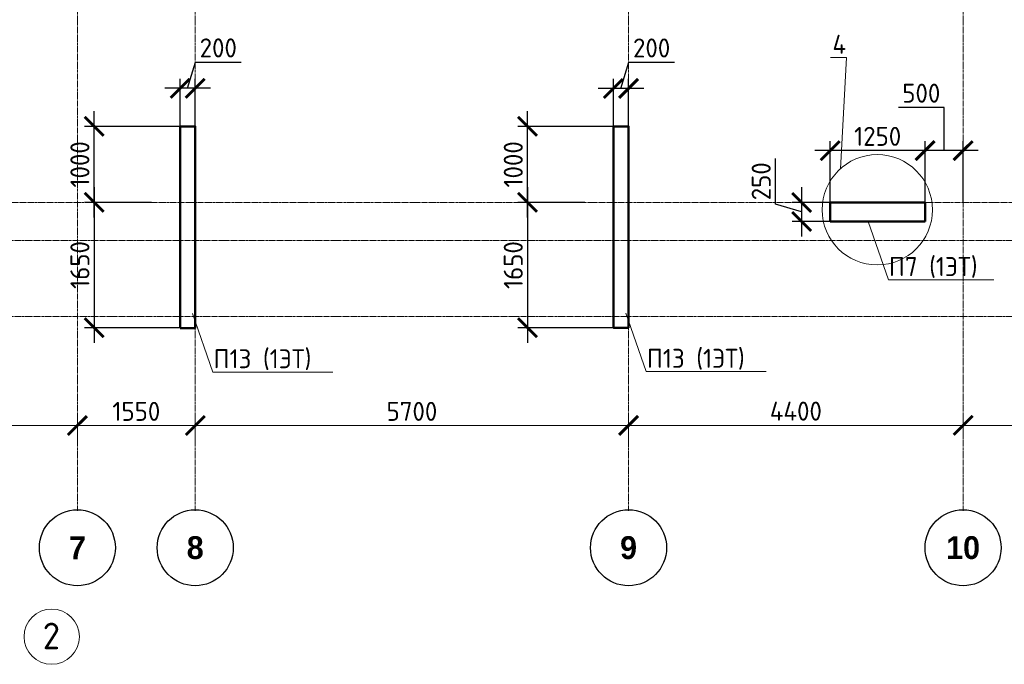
# Model space of a CAD drawing. Header units: millimetres. Extents: x 263826 to 1718326, y -423071 to 70137.
# Tile 193 of 256: x 442934 to 455885, y -85943 to -77460. Entities that reach past the tile are written whole.
import ezdxf
from ezdxf import colors
from ezdxf.entities.mleader import LeaderData, LeaderLine
from ezdxf.math import Vec2, Vec3

# ---------------------------------------------------------------- set-up
doc = ezdxf.new("R2010")
doc.units = ezdxf.units.MM
doc.linetypes.add('______5', pattern=[1100, 800, -100, 100, -100])
doc.linetypes.add('осевая', pattern=[50.8, 31.75, -6.35, 6.35, -6.35])
for name, color, linetype, lineweight in [('Конструкции 0.5', 5, 'Continuous', 50), ('Оси', 40, '______5', 18), ('подоснова', 151, 'Continuous', 5), ('РАЗМЕРЫ', 1, 'Continuous', 9)]:
    doc.layers.add(name, color=color, linetype=linetype, lineweight=lineweight)
doc.styles.add('Century Gothic', font='GOTHIC.TTF')
doc.styles.add('GOST-2.304_Type-B', font='GOST_Common.ttf')
doc.dimstyles.new('СПДС', dxfattribs={"dimscale": 100, "dimtxt": 2.5, "dimasz": 2.5, "dimexe": 1.25, "dimexo": 0, "dimtad": 1, "dimdec": 0, "dimtxsty": 'GOST-2.304_Type-B', "dimblk": 'ARCHTICK', "dimcen": 2.5, "dimdle": 2, "dimadec": 0, "dimazin": 2, "dimtfac": 0.75, "dimtdec": 0, "dimtmove": 1, "dimatfit": 3, "dimfxl": 1, "dimtolj": 1, "dimarcsym": 1})

# ---------------------------------------------------------------- blocks, each defined once
blk = doc.blocks.new('NSY101')
at = {"color": 0, "linetype": 'ByBlock', "lineweight": -2}
blk.add_circle((0, 0), 50, dxfattribs=at)
blk = doc.blocks.new('_ArchTick')
at = {"color": 0, "linetype": 'ByBlock', "const_width": 0.15}
blk.add_lwpolyline([(-0.5, -0.5), (0.5, 0.5)], dxfattribs=at)
blk = doc.blocks.new('*D3820')
at = {"layer": 'DEFPOINTS', "color": 0, "lineweight": 0, "transparency": 16777216}
for p in [(494305, -129833), (491255, -130136), (494305, -130050)]:
    blk.add_point(p, dxfattribs=at)
at = {"layer": 'РАЗМЕРЫ', "color": 0, "lineweight": -2, "transparency": 16777216}
for p, q in [((491255, -130136), (491255, -129708)), ((494305, -130050), (494305, -129708)), ((491055, -129833), (494505, -129833))]:
    blk.add_line(p, q, dxfattribs=at)
at = {"layer": 'РАЗМЕРЫ', "color": 0, "lineweight": -2, "transparency": 16777216, "xscale": 250, "yscale": 250, "zscale": 250, "rotation": 180}
blk.add_blockref('_ArchTick', (491255, -129833), dxfattribs=at)
at = {"layer": 'РАЗМЕРЫ', "color": 0, "lineweight": -2, "transparency": 16777216, "xscale": 250, "yscale": 250, "zscale": 250}
blk.add_blockref('_ArchTick', (494305, -129833), dxfattribs=at)
at = {"layer": 'РАЗМЕРЫ', "color": 0, "transparency": 16777216, "insert": (492780, -129646), "char_height": 250, "attachment_point": 5, "style": 'GOST-2.304_Type-B'}
blk.add_mtext('\\A1;3050', dxfattribs=at)
blk = doc.blocks.new('*D3821')
at = {"layer": 'DEFPOINTS', "color": 0, "lineweight": 0, "transparency": 16777216}
for p in [(495855, -129833), (494305, -130050), (495855, -130098)]:
    blk.add_point(p, dxfattribs=at)
at = {"layer": 'РАЗМЕРЫ', "color": 0, "lineweight": -2, "transparency": 16777216}
for p, q in [((494305, -130050), (494305, -129708)), ((495855, -130098), (495855, -129708)), ((494105, -129833), (496055, -129833))]:
    blk.add_line(p, q, dxfattribs=at)
at = {"layer": 'РАЗМЕРЫ', "color": 0, "lineweight": -2, "transparency": 16777216, "xscale": 250, "yscale": 250, "zscale": 250, "rotation": 180}
blk.add_blockref('_ArchTick', (494305, -129833), dxfattribs=at)
at = {"layer": 'РАЗМЕРЫ', "color": 0, "lineweight": -2, "transparency": 16777216, "xscale": 250, "yscale": 250, "zscale": 250}
blk.add_blockref('_ArchTick', (495855, -129833), dxfattribs=at)
at = {"layer": 'РАЗМЕРЫ', "color": 0, "transparency": 16777216, "insert": (495080, -129646), "char_height": 250, "attachment_point": 5, "style": 'GOST-2.304_Type-B'}
blk.add_mtext('\\A1;1550', dxfattribs=at)
blk = doc.blocks.new('*D3822')
at = {"layer": 'DEFPOINTS', "color": 0, "lineweight": 0, "transparency": 16777216}
for p in [(501555, -129833), (495855, -130094), (501555, -130113)]:
    blk.add_point(p, dxfattribs=at)
at = {"layer": 'РАЗМЕРЫ', "color": 0, "lineweight": -2, "transparency": 16777216}
for p, q in [((495855, -130094), (495855, -129708)), ((501555, -130113), (501555, -129708)), ((495655, -129833), (501755, -129833))]:
    blk.add_line(p, q, dxfattribs=at)
at = {"layer": 'РАЗМЕРЫ', "color": 0, "lineweight": -2, "transparency": 16777216, "xscale": 250, "yscale": 250, "zscale": 250, "rotation": 180}
blk.add_blockref('_ArchTick', (495855, -129833), dxfattribs=at)
at = {"layer": 'РАЗМЕРЫ', "color": 0, "lineweight": -2, "transparency": 16777216, "xscale": 250, "yscale": 250, "zscale": 250}
blk.add_blockref('_ArchTick', (501555, -129833), dxfattribs=at)
at = {"layer": 'РАЗМЕРЫ', "color": 0, "transparency": 16777216, "insert": (498705, -129646), "char_height": 250, "attachment_point": 5, "style": 'GOST-2.304_Type-B'}
blk.add_mtext('\\A1;5700', dxfattribs=at)
blk = doc.blocks.new('*D3823')
at = {"layer": 'DEFPOINTS', "color": 0, "lineweight": 0, "transparency": 16777216}
for p in [(505955, -129830), (505955, -130013), (501555, -130117)]:
    blk.add_point(p, dxfattribs=at)
at = {"layer": 'РАЗМЕРЫ', "color": 0, "lineweight": -2, "transparency": 16777216}
for p, q in [((501555, -130117), (501555, -129705)), ((505955, -130013), (505955, -129705)), ((501355, -129830), (506155, -129830))]:
    blk.add_line(p, q, dxfattribs=at)
at = {"layer": 'РАЗМЕРЫ', "color": 0, "lineweight": -2, "transparency": 16777216, "xscale": 250, "yscale": 250, "zscale": 250, "rotation": 180}
blk.add_blockref('_ArchTick', (501555, -129830), dxfattribs=at)
at = {"layer": 'РАЗМЕРЫ', "color": 0, "lineweight": -2, "transparency": 16777216, "xscale": 250, "yscale": 250, "zscale": 250}
blk.add_blockref('_ArchTick', (505955, -129830), dxfattribs=at)
at = {"layer": 'РАЗМЕРЫ', "color": 0, "transparency": 16777216, "insert": (503755, -129643), "char_height": 250, "attachment_point": 5, "style": 'GOST-2.304_Type-B'}
blk.add_mtext('\\A1;4400', dxfattribs=at)
blk = doc.blocks.new('*D3824')
at = {"layer": 'DEFPOINTS', "color": 0, "lineweight": 0, "transparency": 16777216}
for p in [(508255, -129830), (505955, -130013), (508255, -130070)]:
    blk.add_point(p, dxfattribs=at)
at = {"layer": 'РАЗМЕРЫ', "color": 0, "lineweight": -2, "transparency": 16777216}
for p, q in [((505955, -130013), (505955, -129705)), ((508255, -130070), (508255, -129705)), ((505755, -129830), (508455, -129830))]:
    blk.add_line(p, q, dxfattribs=at)
at = {"layer": 'РАЗМЕРЫ', "color": 0, "lineweight": -2, "transparency": 16777216, "xscale": 250, "yscale": 250, "zscale": 250, "rotation": 180}
blk.add_blockref('_ArchTick', (505955, -129830), dxfattribs=at)
at = {"layer": 'РАЗМЕРЫ', "color": 0, "lineweight": -2, "transparency": 16777216, "xscale": 250, "yscale": 250, "zscale": 250}
blk.add_blockref('_ArchTick', (508255, -129830), dxfattribs=at)
at = {"layer": 'РАЗМЕРЫ', "color": 0, "transparency": 16777216, "insert": (507105, -129643), "char_height": 250, "attachment_point": 5, "style": 'GOST-2.304_Type-B'}
blk.add_mtext('\\A1;2300', dxfattribs=at)
blk = doc.blocks.new('*D1890')
at = {"layer": 'DEFPOINTS', "color": 0, "transparency": 16777216}
for p in [(454843, -79182), (454843, -79864), (455343, -79864)]:
    blk.add_point(p, dxfattribs=at)
at = {"layer": 'РАЗМЕРЫ', "color": 0, "lineweight": -2, "transparency": 16777216}
for p, q in [((455093, -78614), (454493, -78614)), ((455093, -79182), (455093, -78614)), ((454843, -79864), (454843, -79057)), ((455343, -79864), (455343, -79057)), ((455543, -79182), (454643, -79182))]:
    blk.add_line(p, q, dxfattribs=at)
at = {"layer": 'РАЗМЕРЫ', "color": 0, "lineweight": -2, "transparency": 16777216, "xscale": 250, "yscale": 250, "zscale": 250, "rotation": 180}
blk.add_blockref('_ArchTick', (454843, -79182), dxfattribs=at)
at = {"layer": 'РАЗМЕРЫ', "color": 0, "lineweight": -2, "transparency": 16777216, "xscale": 250, "yscale": 250, "zscale": 250}
blk.add_blockref('_ArchTick', (455343, -79182), dxfattribs=at)
at = {"layer": 'РАЗМЕРЫ', "color": 0, "lineweight": 0, "transparency": 16777216, "insert": (454793, -78427), "char_height": 250, "attachment_point": 5, "style": 'GOST-2.304_Type-B'}
blk.add_mtext('\\A1;500', dxfattribs=at)
blk = doc.blocks.new('*D1891')
at = {"layer": 'DEFPOINTS', "color": 0, "transparency": 16777216}
for p in [(453594, -79182), (453594, -79864), (454843, -79864)]:
    blk.add_point(p, dxfattribs=at)
at = {"layer": 'РАЗМЕРЫ', "color": 0, "lineweight": -2, "transparency": 16777216}
for p, q in [((453594, -79864), (453594, -79057)), ((454843, -79864), (454843, -79057)), ((455043, -79182), (453394, -79182))]:
    blk.add_line(p, q, dxfattribs=at)
at = {"layer": 'РАЗМЕРЫ', "color": 0, "lineweight": -2, "transparency": 16777216, "xscale": 250, "yscale": 250, "zscale": 250, "rotation": 180}
blk.add_blockref('_ArchTick', (453594, -79182), dxfattribs=at)
at = {"layer": 'РАЗМЕРЫ', "color": 0, "lineweight": -2, "transparency": 16777216, "xscale": 250, "yscale": 250, "zscale": 250}
blk.add_blockref('_ArchTick', (454843, -79182), dxfattribs=at)
at = {"layer": 'РАЗМЕРЫ', "color": 0, "lineweight": 0, "transparency": 16777216, "insert": (454219, -78995), "char_height": 250, "attachment_point": 5, "style": 'GOST-2.304_Type-B'}
blk.add_mtext('\\A1;1250', dxfattribs=at)
blk = doc.blocks.new('*D1892')
at = {"layer": 'DEFPOINTS', "color": 0, "transparency": 16777216}
for p in [(453719, -79864), (453219, -80114), (453654, -80114)]:
    blk.add_point(p, dxfattribs=at)
at = {"layer": 'РАЗМЕРЫ', "color": 0, "lineweight": -2, "transparency": 16777216}
for p, q in [((452875, -79886), (452875, -79286)), ((453219, -79664), (453219, -80314)), ((453219, -79989), (452875, -79886)), ((453719, -79864), (453094, -79864)), ((453654, -80114), (453094, -80114))]:
    blk.add_line(p, q, dxfattribs=at)
at = {"layer": 'РАЗМЕРЫ', "color": 0, "lineweight": -2, "transparency": 16777216, "xscale": 250, "yscale": 250, "zscale": 250}
for p, rotation in [((453219, -79864), 90), ((453219, -80114), 270)]:
    blk.add_blockref('_ArchTick', p, dxfattribs=dict(at, rotation=rotation))
at = {"layer": 'РАЗМЕРЫ', "color": 0, "lineweight": 0, "transparency": 16777216, "insert": (452687, -79586), "char_height": 250, "attachment_point": 5, "rotation": 90, "style": 'GOST-2.304_Type-B'}
blk.add_mtext('\\A1;250', dxfattribs=at)
blk = doc.blocks.new('*D1915')
at = {"layer": 'DEFPOINTS', "color": 0, "transparency": 16777216}
for p in [(450743, -78364), (450743, -79158), (450943, -79158)]:
    blk.add_point(p, dxfattribs=at)
at = {"layer": 'РАЗМЕРЫ', "color": 0, "lineweight": -2, "transparency": 16777216}
for p, q in [((450843, -78364), (450946, -78020)), ((450946, -78020), (451546, -78020)), ((450743, -79158), (450743, -78239)), ((450943, -79158), (450943, -78239)), ((451143, -78364), (450543, -78364))]:
    blk.add_line(p, q, dxfattribs=at)
at = {"layer": 'РАЗМЕРЫ', "color": 0, "lineweight": -2, "transparency": 16777216, "xscale": 250, "yscale": 250, "zscale": 250, "rotation": 180}
blk.add_blockref('_ArchTick', (450743, -78364), dxfattribs=at)
at = {"layer": 'РАЗМЕРЫ', "color": 0, "lineweight": -2, "transparency": 16777216, "xscale": 250, "yscale": 250, "zscale": 250}
blk.add_blockref('_ArchTick', (450943, -78364), dxfattribs=at)
at = {"layer": 'РАЗМЕРЫ', "color": 0, "lineweight": 0, "transparency": 16777216, "insert": (451246, -77832), "char_height": 250, "attachment_point": 5, "style": 'GOST-2.304_Type-B'}
blk.add_mtext('\\A1;200', dxfattribs=at)
blk = doc.blocks.new('*D1916')
at = {"layer": 'DEFPOINTS', "color": 0, "transparency": 16777216}
for p in [(445043, -78363), (445043, -79133), (445243, -79133)]:
    blk.add_point(p, dxfattribs=at)
at = {"layer": 'РАЗМЕРЫ', "color": 0, "lineweight": -2, "transparency": 16777216}
for p, q in [((445143, -78363), (445246, -78019)), ((445246, -78019), (445846, -78019)), ((445043, -79133), (445043, -78238)), ((445243, -79133), (445243, -78238)), ((445443, -78363), (444843, -78363))]:
    blk.add_line(p, q, dxfattribs=at)
at = {"layer": 'РАЗМЕРЫ', "color": 0, "lineweight": -2, "transparency": 16777216, "xscale": 250, "yscale": 250, "zscale": 250, "rotation": 180}
blk.add_blockref('_ArchTick', (445043, -78363), dxfattribs=at)
at = {"layer": 'РАЗМЕРЫ', "color": 0, "lineweight": -2, "transparency": 16777216, "xscale": 250, "yscale": 250, "zscale": 250}
blk.add_blockref('_ArchTick', (445243, -78363), dxfattribs=at)
at = {"layer": 'РАЗМЕРЫ', "color": 0, "lineweight": 0, "transparency": 16777216, "insert": (445546, -77831), "char_height": 250, "attachment_point": 5, "style": 'GOST-2.304_Type-B'}
blk.add_mtext('\\A1;200', dxfattribs=at)
blk = doc.blocks.new('*D1928')
at = {"layer": 'DEFPOINTS', "color": 0, "transparency": 16777216}
for p in [(443913, -78864), (445144, -78864), (444669, -79864)]:
    blk.add_point(p, dxfattribs=at)
at = {"layer": 'РАЗМЕРЫ', "color": 0, "lineweight": -2, "transparency": 16777216}
for p, q in [((443913, -80064), (443913, -78664)), ((445144, -78864), (443788, -78864)), ((444669, -79864), (443788, -79864))]:
    blk.add_line(p, q, dxfattribs=at)
at = {"layer": 'РАЗМЕРЫ', "color": 0, "lineweight": -2, "transparency": 16777216, "xscale": 250, "yscale": 250, "zscale": 250}
for p, rotation in [((443913, -78864), 90), ((443913, -79864), 270)]:
    blk.add_blockref('_ArchTick', p, dxfattribs=dict(at, rotation=rotation))
at = {"layer": 'РАЗМЕРЫ', "color": 0, "lineweight": 0, "transparency": 16777216, "insert": (443726, -79364), "char_height": 250, "attachment_point": 5, "rotation": 90, "style": 'GOST-2.304_Type-B'}
blk.add_mtext('\\A1;1000', dxfattribs=at)
blk = doc.blocks.new('*D1929')
at = {"layer": 'DEFPOINTS', "color": 0, "transparency": 16777216}
for p in [(444669, -79864, 3100), (443913, -81513), (445043, -81513, 3100)]:
    blk.add_point(p, dxfattribs=at)
at = {"layer": 'РАЗМЕРЫ', "color": 0, "lineweight": -2, "transparency": 16777216}
for p, q in [((443913, -79664), (443913, -81713)), ((444669, -79864), (443788, -79864)), ((445043, -81513), (443788, -81513))]:
    blk.add_line(p, q, dxfattribs=at)
at = {"layer": 'РАЗМЕРЫ', "color": 0, "lineweight": -2, "transparency": 16777216, "xscale": 250, "yscale": 250, "zscale": 250}
for p, rotation in [((443913, -79864), 90), ((443913, -81513), 270)]:
    blk.add_blockref('_ArchTick', p, dxfattribs=dict(at, rotation=rotation))
at = {"layer": 'РАЗМЕРЫ', "color": 0, "lineweight": 0, "transparency": 16777216, "insert": (443726, -80688), "char_height": 250, "attachment_point": 5, "rotation": 90, "style": 'GOST-2.304_Type-B'}
blk.add_mtext('\\A1;1650', dxfattribs=at)
blk = doc.blocks.new('*D1930')
at = {"layer": 'DEFPOINTS', "color": 0, "transparency": 16777216}
for p in [(449613, -78864), (450844, -78864), (450369, -79864)]:
    blk.add_point(p, dxfattribs=at)
at = {"layer": 'РАЗМЕРЫ', "color": 0, "lineweight": -2, "transparency": 16777216}
for p, q in [((449613, -80064), (449613, -78664)), ((450844, -78864), (449488, -78864)), ((450369, -79864), (449488, -79864))]:
    blk.add_line(p, q, dxfattribs=at)
at = {"layer": 'РАЗМЕРЫ', "color": 0, "lineweight": -2, "transparency": 16777216, "xscale": 250, "yscale": 250, "zscale": 250}
for p, rotation in [((449613, -78864), 90), ((449613, -79864), 270)]:
    blk.add_blockref('_ArchTick', p, dxfattribs=dict(at, rotation=rotation))
at = {"layer": 'РАЗМЕРЫ', "color": 0, "lineweight": 0, "transparency": 16777216, "insert": (449426, -79364), "char_height": 250, "attachment_point": 5, "rotation": 90, "style": 'GOST-2.304_Type-B'}
blk.add_mtext('\\A1;1000', dxfattribs=at)
blk = doc.blocks.new('*D1931')
at = {"layer": 'DEFPOINTS', "color": 0, "transparency": 16777216}
for p in [(450369, -79864, 3100), (449613, -81514), (450743, -81514, 3100)]:
    blk.add_point(p, dxfattribs=at)
at = {"layer": 'РАЗМЕРЫ', "color": 0, "lineweight": -2, "transparency": 16777216}
for p, q in [((449613, -79664), (449613, -81714)), ((450369, -79864), (449488, -79864)), ((450743, -81514), (449488, -81514))]:
    blk.add_line(p, q, dxfattribs=at)
at = {"layer": 'РАЗМЕРЫ', "color": 0, "lineweight": -2, "transparency": 16777216, "xscale": 250, "yscale": 250, "zscale": 250}
for p, rotation in [((449613, -79864), 90), ((449613, -81514), 270)]:
    blk.add_blockref('_ArchTick', p, dxfattribs=dict(at, rotation=rotation))
at = {"layer": 'РАЗМЕРЫ', "color": 0, "lineweight": 0, "transparency": 16777216, "insert": (449426, -80689), "char_height": 250, "attachment_point": 5, "rotation": 90, "style": 'GOST-2.304_Type-B'}
blk.add_mtext('\\A1;1650', dxfattribs=at)
blk = doc.blocks.new('_None')
blk = doc.blocks.new('оси 2.2-2.3')
at = {"layer": 'Оси', "color": 16, "linetype": 'осевая', "lineweight": 0, "transparency": 33554687}
for p, q in [((494304.9, -104267.9), (494304.9, -130953.9)), ((495854.9, -104267.9), (495854.9, -130953.9)), ((501554.9, -104267.9), (501554.9, -130953.9)), ((505954.9, -104267.9), (505954.9, -130953.9)), ((468653.8, -126895.4), (523707.4, -126895.4)), ((468076.3, -127395.4), (524372.9, -127395.4)), ((468076.3, -128395.4), (524372.9, -128395.4))]:
    blk.add_line(p, q, dxfattribs=at)
at = {"layer": 'Оси', "color": 16, "linetype": 'Continuous', "lineweight": 25, "transparency": 33554687, "xscale": 9.999999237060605, "yscale": 9.999999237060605, "zscale": 9.999999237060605}
for p in [(494304.4, -131441.1), (495854.4, -131441.1), (501554.4, -131441.1), (505954.4, -131441.1)]:
    blk.add_blockref('NSY101', p, dxfattribs=at)
at = {"layer": 'Оси', "color": 16, "linetype": 'Continuous', "lineweight": 25, "transparency": 33554687, "char_height": 300, "attachment_point": 5, "style": 'Century Gothic'}
for s, insert, width in [('\\A1;{\\fCentury Gothic|i0|b1;\\H300.000000;\\W1.000000;\\C16;7}\\P', (494304.4, -131441.1), 385), ('\\A1;{\\fCentury Gothic|i0|b1;\\H300.000000;\\W1.000000;\\C16;8}\\P', (495854.4, -131441.1), 385), ('\\A1;{\\fCentury Gothic|i0|b1;\\H300.000000;\\W1.000000;\\C16;9}\\P', (501554.4, -131441.1), 385), ('\\A1;{\\fCentury Gothic|i0|b1;\\H300.000000;\\W1.000000;\\C16;10}\\P', (505954.4, -131441.1), 620)]:
    blk.add_mtext(s, dxfattribs=dict(at, insert=insert, width=width))
at = {"layer": 'РАЗМЕРЫ', "color": 1}
for base, p1, p2, picture, middle in [((494304.9, -129833.3), (491254.9, -130135.5), (494304.9, -130050.1), '*D3820', (492779.9, -129645.8)), ((495854.9, -129833.3), (494304.9, -130050.1), (495854.9, -130097.7), '*D3821', (495079.9, -129645.8)), ((501554.9, -129833.4), (495854.9, -130094), (501554.9, -130113.3), '*D3822', (498704.9, -129645.9)), ((505954.9, -129830.2), (501554.9, -130116.9), (505954.9, -130012.7), '*D3823', (503754.9, -129642.7)), ((508254.9, -129830.2), (505954.9, -130012.7), (508254.9, -130069.8), '*D3824', (507104.9, -129642.7))]:
    dim = blk.add_linear_dim(base=base, p1=p1, p2=p2, dimstyle='СПДС', dxfattribs=at)
    dim.commit()
    dim.dimension.update_dxf_attribs({"geometry": picture, "text_midpoint": middle})

msp = doc.modelspace()

# ---------------------------------------------------------------- linework, layer by layer
at = {"color": 4, "lineweight": 0}
for centre, radius in [((454213.90155, -79961.50518, 360), 725.73445), ((443355.09156, -85579.26465), 363.85437)]:
    msp.add_circle(centre, radius, dxfattribs=at)
at = {"layer": 'Конструкции 0.5'}
for p, q in [((453843.31889, -79863.62565, -4157.37226), (453593.68851, -79863.62565, -4157.37226)), ((453593.68851, -79863.62565, -4157.37226), (453593.68851, -80113.62565, -4157.37226)), ((453963.31889, -79863.62565, -4157.37226), (453843.31889, -79863.62565, -4157.37226)), ((454843.31889, -79863.62565, -4157.37226), (453963.31889, -79863.62565, -4157.37226)), ((454843.31889, -80113.62565, -4157.37226), (454843.31889, -79863.62565, -4157.37226)), ((453593.68851, -80113.62565, -4157.37226), (453843.31889, -80113.62565, -4157.37226)), ((453843.31889, -80113.62565, -4157.37226), (454673.85531, -80113.62565, -4157.37226)), ((454673.85531, -80113.62565, -4157.37226), (454793.85531, -80113.62565, -4157.37226)), ((454793.85531, -80113.62565, -4157.37226), (454843.31889, -80113.62565, -4157.37226))]:
    msp.add_line(p, q, dxfattribs=at)
at = {"layer": 'Конструкции 0.5', "color": 3, "elevation": -4157.37226}
for points in [[(445042.85539, -81519.21872), (445242.85531, -81519.21872), (445242.85531, -78863.62565), (445042.85539, -78863.62565)], [(450942.85531, -81513.62565), (450742.85531, -81513.62565), (450742.85531, -78863.62565), (450942.85531, -78863.62565)]]:
    msp.add_lwpolyline(points, close=True, dxfattribs=at)

# ---------------------------------------------------------------- block references
at = {"layer": 'РАЗМЕРЫ', "color": 1}
msp.add_blockref('оси 2.2-2.3', (-50611.99665, 47031.72666, -4157.37226), dxfattribs=at)

# ---------------------------------------------------------------- texts
at = {"layer": 'РАЗМЕРЫ', "color": 4, "insert": (443350.48058, -85570.10805, 3100), "char_height": 350, "attachment_point": 5, "style": 'GOST-2.304_Type-B'}
msp.add_mtext_dynamic_manual_height_columns('2', width=3941.2127758, gutter_width=625, heights=[0], dxfattribs=at)

# ---------------------------------------------------------------- dimensions: what is measured, and where the dimension line sits
at = {"layer": 'РАЗМЕРЫ', "color": 1, "lineweight": 0}
for base, p1, p2, picture, middle in [((445042.85531, -78362.73191, -4157.37226), (445242.95107, -79133.47577, -4157.37226), (445042.85531, -79133.47577, -4157.37226), '*D1916', (445308.52819, -77831.48191, -4157.37226)), ((450742.85531, -78363.5807, -4157.37226), (450942.85531, -79158.16128, -4157.37226), (450742.85531, -79158.16128, -4157.37226), '*D1915', (451008.48031, -77832.3307, -4157.37226)), ((453593.68851, -79182.37355, -4157.37226), (454843.31889, -79863.62565, -4157.37226), (453593.68851, -79863.62565, -4157.37226), '*D1891', (454218.5037, -78994.87355, -4157.37226))]:
    dim = msp.add_linear_dim(base=base, p1=p1, p2=p2, dimstyle='СПДС', dxfattribs=at)
    dim.commit()
    dim.dimension.update_dxf_attribs({"geometry": picture, "text_midpoint": middle})
dim = msp.add_linear_dim(base=(454843.31889, -79182.37355, -4157.37226), p1=(455342.95107, -79863.62565, -4157.37226), p2=(454843.31889, -79863.62565, -4157.37226), dimstyle='СПДС', dxfattribs=at)
dim.commit()
dim.dimension.update_dxf_attribs({"geometry": '*D1890', "text_midpoint": (455030.85999, -78614.49061, -4157.37226), "dimtype": 160})
for base, p1, p2, picture, middle in [((443913.16173, -78863.62586, -1057.37226), (444668.93341, -79863.62565, -1057.37226), (445143.90519, -78863.62586, -1057.37226), '*D1928', (443725.66173, -79363.62575, -1057.37226)), ((449613.16169, -78863.94057, -4157.37226), (450368.93336, -79863.94035, -4157.37226), (450843.90514, -78863.94057, -4157.37226), '*D1930', (449425.66169, -79363.94046, -4157.37226)), ((453218.627, -80113.62565, -4157.37226), (453718.5037, -79863.62565, -4157.37226), (453654.09111, -80113.62565, -4157.37226), '*D1892', (452687.377, -79823.00065, -4157.37226)), ((443913.16173, -81513.31094, -4157.37226), (444668.93341, -79863.62565, -1057.37226), (445042.85535, -81513.31094, -1057.37226), '*D1929', (443725.66173, -80688.46829, -4157.37226)), ((449613.16169, -81513.62565, -7257.37226), (450368.93336, -79863.94035, -4157.37226), (450742.85531, -81513.62565, -4157.37226), '*D1931', (449425.66169, -80688.783, -7257.37226))]:
    dim = msp.add_linear_dim(base=base, p1=p1, p2=p2, angle=90, dimstyle='СПДС', dxfattribs=at)
    dim.commit()
    dim.dimension.update_dxf_attribs({"geometry": picture, "text_midpoint": middle})

# ---------------------------------------------------------------- leaders
at = {"layer": 'подоснова', "color": 5, "ltscale": 0.3}
ml = msp.add_multileader_mtext('Standard', dxfattribs=at)
ml.set_content('П7 (1ЭТ)', color=5, style='GOST-2.304_Type-B')
ml.set_leader_properties(color=256, linetype='ByLayer', lineweight=15)
ml.set_arrow_properties(name='NONE')
ml.build(insert=Vec2(0, 0))
ml.multileader.update_dxf_attribs({"text_left_attachment_type": 6, "text_right_attachment_type": 6, "dogleg_length": 0.1, "arrow_head_size": 18})
ctx = ml.context
ctx.base_point, ctx.char_height, ctx.arrow_head_size, ctx.landing_gap_size, ctx.plane_origin = Vec3(454361.99147, -80883.26111, -1417.37226), 250, 18, 20, Vec3(446756.56932, -78455.6832, -1417.37226)
ctx.left_attachment, ctx.right_attachment, ctx.text_align_type = 6, 6, 1
notes = []
notes.append((ctx, [(0, (1, 1, 0), (454361.89147, -80883.26111, -1417.37226), (1, 0), 0.1, [(0, [(454094.26209, -80113.62565, -1417.37226)], 0, [])])]))
ctx.mtext.insert, ctx.mtext.alignment, ctx.mtext.flow_direction = Vec3(454949.7945, -80583.26111, -1417.37226), 2, 5
ml = msp.add_multileader_mtext('Standard', dxfattribs=at)
ml.set_content('П13 (1ЭТ)', color=5, style='GOST-2.304_Type-B')
ml.set_leader_properties(color=256, linetype='ByLayer', lineweight=15)
ml.set_arrow_properties(name='NONE')
ml.build(insert=Vec2(0, 0))
ml.multileader.update_dxf_attribs({"text_left_attachment_type": 6, "text_right_attachment_type": 6, "dogleg_length": 0.1, "arrow_head_size": 18})
ctx = ml.context
ctx.base_point, ctx.char_height, ctx.arrow_head_size, ctx.landing_gap_size, ctx.plane_origin = Vec3(445476.29294, -82096.7728, -4517.37226), 250, 18, 20, Vec3(437870.8708, -79669.1949, -4517.37226)
ctx.left_attachment, ctx.right_attachment, ctx.text_align_type = 6, 6, 1
notes.append((ctx, [(0, (1, 1, 0), (445476.19294, -82096.7728, -4517.37226), (1, 0), 0.1, [(0, [(445208.56356, -81327.13734, -4517.37226)], 0, [])])]))
ctx.mtext.insert, ctx.mtext.alignment, ctx.mtext.flow_direction = Vec3(446126.59597, -81796.7728, -4517.37226), 2, 5
ml = msp.add_multileader_mtext('Standard', dxfattribs=at)
ml.set_content('П13 (1ЭТ)', color=5, style='GOST-2.304_Type-B')
ml.set_leader_properties(color=256, linetype='ByLayer', lineweight=15)
ml.set_arrow_properties(name='NONE')
ml.build(insert=Vec2(0, 0))
ml.multileader.update_dxf_attribs({"text_left_attachment_type": 6, "text_right_attachment_type": 6, "dogleg_length": 0.1, "arrow_head_size": 18})
ctx = ml.context
ctx.base_point, ctx.char_height, ctx.arrow_head_size, ctx.landing_gap_size, ctx.plane_origin = Vec3(451176.29286, -82091.17973, -1417.37226), 250, 18, 20, Vec3(443570.87072, -79663.60183, -1417.37226)
ctx.left_attachment, ctx.right_attachment, ctx.text_align_type = 6, 6, 1
notes.append((ctx, [(0, (1, 1, 0), (451176.19286, -82091.17973, -1417.37226), (1, 0), 0.1, [(0, [(450908.56348, -81321.54427, -1417.37226)], 0, [])])]))
ctx.mtext.insert, ctx.mtext.alignment, ctx.mtext.flow_direction = Vec3(451826.59589, -81791.17973, -1417.37226), 2, 5
at = {"layer": 'РАЗМЕРЫ', "color": 2, "lineweight": 0}
ml = msp.add_multileader_mtext('Standard', dxfattribs=at)
ml.set_content('4', color=5, style='GOST-2.304_Type-B')
ml.set_leader_properties(color=256, linetype='ByLayer', lineweight=15)
ml.set_arrow_properties(name='NONE')
ml.build(insert=Vec2(0, 0))
ml.multileader.update_dxf_attribs({"text_left_attachment_type": 6, "text_right_attachment_type": 6, "dogleg_length": 0.1, "arrow_head_size": 18})
ctx = ml.context
ctx.base_point, ctx.char_height, ctx.arrow_head_size, ctx.landing_gap_size, ctx.plane_origin = Vec3(453619.33109, -77958.32186, 360), 250, 18, 20, Vec3(446013.90895, -75530.74396, 360)
ctx.left_attachment, ctx.right_attachment, ctx.text_align_type = 6, 6, 1
notes.append((ctx, [(1, (1, 1, 0), (453809.43109, -77958.32186, 360), (-1, 0), 0.1, [(0, [(453731.86748, -79424.50267, 360)], 0, [])])]))
ctx.mtext.insert, ctx.mtext.alignment, ctx.mtext.flow_direction = Vec3(453714.33109, -77658.32186, 360), 2, 5
for ctx, leaders in notes:
    for number, flags, end, landing, length, lines in leaders:
        leader = LeaderData()
        leader.index, (leader.has_last_leader_line, leader.has_dogleg_vector, leader.attachment_direction) = number, flags
        leader.last_leader_point, leader.dogleg_vector, leader.dogleg_length = Vec3(end), Vec3(landing), length
        for number, points, colour, breaks in lines:
            line = LeaderLine()
            line.index, line.vertices, line.color, line.breaks = number, Vec3.list(points), colors.encode_raw_color(colour), breaks
            leader.lines.append(line)
        ctx.leaders.append(leader)

doc.saveas('drawing.dxf')
